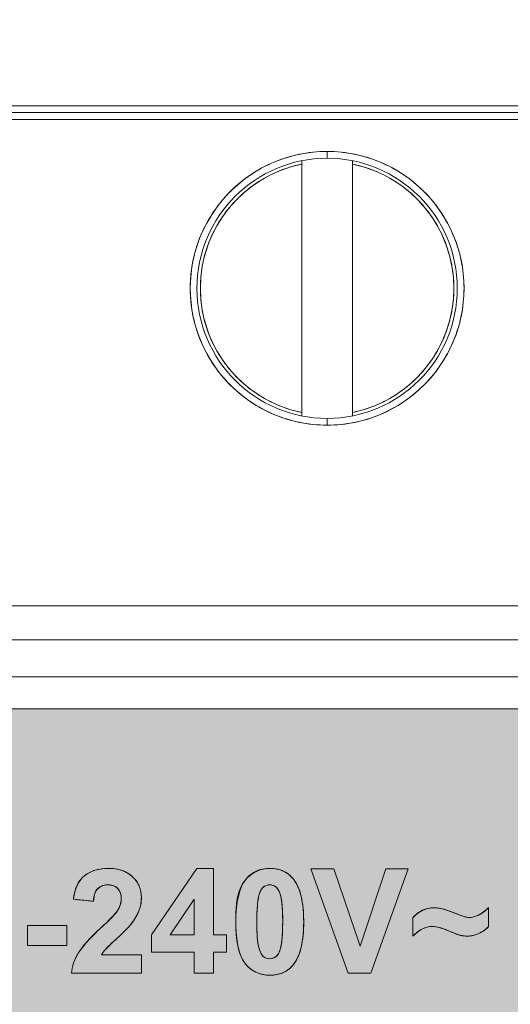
# Model space of a CAD drawing. Header units: millimetres. Extents: x 0 to 420, y 0 to 297.
# Tile 20 of 105: x 324 to 331, y 104 to 118. Entities that reach past the tile are written whole.
import ezdxf

# ---------------------------------------------------------------- set-up
doc = ezdxf.new("R2010")
doc.units = ezdxf.units.MM
doc.layers.get('0').update_dxf_attribs({"linetype": 'CONTINUOUS', "lineweight": 13})

msp = doc.modelspace()

# ---------------------------------------------------------------- hatches: boundary and pattern name
at = {"ltscale": 5}
h = msp.add_hatch(color=18, dxfattribs=at)
edge = h.paths.add_edge_path()
edge.add_spline(control_points=[(342.445, 127.215), (342.302, 130.449), (340.917, 139.569), (330.16, 144.431)], knot_values=[2.186625, 2.186625, 2.186625, 2.186625, 3, 3, 3, 3], degree=3, periodic=0)
edge.add_spline(control_points=[(330.16, 144.431), (315.698, 150.967), (313.283, 163.09), (312.945, 168.409)], knot_values=[3, 3, 3, 3, 3.765835, 3.765835, 3.765835, 3.765835], degree=3, periodic=0)
edge.add_line((312.945, 168.409), (312.945, 91.05))
edge.add_arc((313.945, 91.05), 1, 180, 270)
edge.add_line((313.945, 90.05), (341.445, 90.05))
edge.add_arc((341.445, 91.05), 1, 270, 360)
edge.add_line((342.445, 91.05), (342.445, 127.215))
h.paths.add_polyline_path([(338.721, 120.923), (338.721, 118.55), (339.465, 118.55, -0.414214), (339.965, 118.05), (339.965, 108.55, -0.414214), (339.465, 108.05), (317.425, 108.05, -0.414214), (316.925, 108.55), (316.925, 118.05, -0.414214), (317.425, 118.55), (318.081, 118.55), (318.081, 120.923)], flags=16)

# ---------------------------------------------------------------- linework, layer by layer
at = {"linetype": 'Continuous'}
for p, q in [((318.081, 116.973), (338.721, 116.973)), ((318.081, 116.873), (338.721, 116.873)), ((318.081, 116.773), (338.721, 116.773)), ((328.401, 116.198), (328.401, 116.298)), ((328.026, 112.388), (328.026, 116.159)), ((328.776, 116.159), (328.776, 112.388)), ((328.401, 112.248), (328.401, 112.348)), ((338.721, 109.573), (318.081, 109.573)), ((318.081, 109.073), (338.721, 109.073)), ((318.081, 108.523), (338.721, 108.523))]:
    msp.add_line(p, q, dxfattribs=at)
at = {"color": 7, "linetype": 'Continuous'}
for p, q in [((326.473, 105.688), (325.803, 104.706)), ((326.721, 105.688), (326.473, 105.688)), ((326.721, 104.708), (326.721, 105.688)), ((328.5, 105.682), (328.162, 105.682)), ((328.162, 105.682), (328.714, 104.138)), ((328.89, 104.539), (328.5, 105.682)), ((329.269, 105.682), (328.89, 104.539)), ((329.05, 104.138), (329.599, 105.682)), ((329.599, 105.682), (329.269, 105.682)), ((324.649, 105.233), (324.944, 105.205)), ((324.96, 105.303), (324.944, 105.205)), ((326.079, 104.708), (326.435, 105.233)), ((326.435, 105.233), (326.435, 104.708)), ((330.79, 104.828), (330.79, 105.112)), ((329.667, 104.96), (329.667, 104.685)), ((324.549, 104.845), (323.967, 104.845)), ((323.967, 104.845), (323.967, 104.551)), ((324.549, 104.551), (324.549, 104.845)), ((325.803, 104.706), (325.803, 104.45)), ((326.435, 104.708), (326.079, 104.708)), ((326.912, 104.708), (326.721, 104.708)), ((326.912, 104.45), (326.912, 104.708)), ((323.967, 104.551), (324.549, 104.551)), ((325.653, 104.413), (325.066, 104.413)), ((325.653, 104.138), (325.653, 104.413)), ((325.803, 104.45), (326.435, 104.45)), ((326.435, 104.45), (326.435, 104.138)), ((326.721, 104.45), (326.912, 104.45)), ((326.721, 104.138), (326.721, 104.45)), ((324.618, 104.138), (325.653, 104.138)), ((326.435, 104.138), (326.721, 104.138)), ((328.714, 104.138), (329.05, 104.138))]:
    msp.add_line(p, q, dxfattribs=at)
at = {"color": 7}
for p, q in [((325.803, 104.706), (326.473, 105.688)), ((326.473, 105.688), (326.721, 105.688)), ((326.721, 105.688), (326.721, 104.708)), ((328.714, 104.138), (328.162, 105.682)), ((328.162, 105.682), (328.5, 105.682)), ((328.5, 105.682), (328.89, 104.539)), ((328.89, 104.539), (329.269, 105.682)), ((329.599, 105.682), (329.05, 104.138)), ((329.269, 105.682), (329.599, 105.682)), ((326.435, 105.233), (326.079, 104.708)), ((326.435, 104.708), (326.435, 105.233)), ((323.967, 104.551), (323.967, 104.845)), ((323.967, 104.845), (324.549, 104.845)), ((324.549, 104.845), (324.549, 104.551)), ((325.803, 104.45), (325.803, 104.706)), ((326.079, 104.708), (326.435, 104.708)), ((326.721, 104.708), (326.912, 104.708)), ((326.912, 104.708), (326.912, 104.45)), ((324.549, 104.551), (323.967, 104.551)), ((326.435, 104.45), (325.803, 104.45)), ((326.435, 104.138), (326.435, 104.45)), ((326.912, 104.45), (326.721, 104.45)), ((326.721, 104.45), (326.721, 104.138)), ((326.721, 104.138), (326.435, 104.138)), ((329.05, 104.138), (328.714, 104.138))]:
    msp.add_line(p, q, dxfattribs=at)
at = {"ltscale": 5}
msp.add_lwpolyline([(316.925, 118.05, -0.414214), (317.425, 118.55), (318.081, 118.55), (317.425, 118.55, 0.414214), (316.925, 118.05), (316.925, 108.55, 0.414214), (317.425, 108.05), (339.465, 108.05, 0.414214), (339.965, 108.55), (339.965, 118.05, 0.414214), (339.465, 118.55), (338.721, 118.55), (339.465, 118.55, -0.414214), (339.965, 118.05)], format="xyb", dxfattribs=at)
at = {"linetype": 'Continuous'}
for radius in [2.025, 1.925]:
    msp.add_circle((328.401, 114.273), radius, dxfattribs=at)
for start, end in [(101.537, 258.463), (281.537, 78.463)]:
    msp.add_arc((328.401, 114.273), 1.875, start, end, dxfattribs=at)
at = {"linetype": 'Continuous', "lineweight": 0}
for points in [[(328.401, 116.298), (328.261, 116.298), (328.119, 116.284), (327.982, 116.255)], [(328.82, 116.255), (328.683, 116.284), (328.542, 116.298), (328.401, 116.298)], [(327.652, 115.992), (327.772, 116.044), (327.898, 116.084), (328.026, 116.111)], [(328.776, 116.111), (328.905, 116.084), (329.031, 116.044), (329.151, 115.992)], [(328.026, 112.436), (327.898, 112.462), (327.772, 112.502), (327.652, 112.555)], [(329.15, 112.555), (329.031, 112.502), (328.904, 112.462), (328.776, 112.436)], [(327.982, 112.292), (328.12, 112.263), (328.261, 112.248), (328.401, 112.248)], [(328.401, 112.248), (328.542, 112.248), (328.683, 112.263), (328.821, 112.292)]]:
    msp.add_open_spline(points, degree=3, dxfattribs=at)
for points, knots in [([(327.982, 116.255), (327.844, 116.225), (327.574, 116.138), (327.204, 115.925), (326.886, 115.64), (326.635, 115.294), (326.461, 114.904), (326.373, 114.487), (326.373, 114.06), (326.462, 113.642), (326.635, 113.252), (326.887, 112.907), (327.205, 112.621), (327.574, 112.409), (327.845, 112.321), (327.982, 112.292)], [0, 0, 0, 0, 0.422269, 0.846249, 1.270077, 1.693997, 2.117878, 2.541774, 2.965664, 3.389559, 3.813441, 4.237362, 4.661182, 5.085197, 5.507141, 5.507141, 5.507141, 5.507141]), ([(328.026, 116.159), (328.026, 116.156), (328.026, 116.14), (328.026, 116.124), (328.026, 116.111)], [0, 0, 0, 0, 0.00908065, 0.0484686, 0.0484686, 0.0484686, 0.0484686]), ([(328.776, 116.111), (328.776, 116.124), (328.776, 116.14), (328.776, 116.156), (328.776, 116.159)], [0, 0, 0, 0, 0.03947861, 0.0484686, 0.0484686, 0.0484686, 0.0484686]), ([(328.821, 112.292), (328.958, 112.321), (329.229, 112.409), (329.598, 112.622), (329.916, 112.907), (330.167, 113.252), (330.341, 113.642), (330.43, 114.06), (330.43, 114.487), (330.341, 114.905), (330.167, 115.295), (329.916, 115.64), (329.598, 115.925), (329.229, 116.138), (328.958, 116.225), (328.82, 116.255)], [0, 0, 0, 0, 0.422269, 0.846249, 1.270077, 1.693997, 2.117878, 2.541774, 2.965664, 3.389559, 3.813441, 4.237362, 4.661182, 5.085197, 5.507141, 5.507141, 5.507141, 5.507141]), ([(327.652, 112.555), (327.532, 112.607), (327.301, 112.738), (327.004, 113.002), (326.769, 113.323), (326.606, 113.686), (326.523, 114.075), (326.523, 114.473), (326.606, 114.862), (326.769, 115.224), (327.005, 115.545), (327.301, 115.809), (327.532, 115.94), (327.652, 115.992)], [0, 0, 0, 0, 0.393464, 0.788447, 1.183286, 1.578213, 1.973102, 2.368008, 2.762898, 3.157826, 3.552657, 3.947674, 4.34083, 4.34083, 4.34083, 4.34083]), ([(329.151, 115.992), (329.271, 115.94), (329.501, 115.809), (329.798, 115.545), (330.034, 115.224), (330.196, 114.861), (330.28, 114.472), (330.28, 114.074), (330.196, 113.685), (330.033, 113.322), (329.798, 113.002), (329.501, 112.738), (329.271, 112.607), (329.15, 112.555)], [0, 0, 0, 0, 0.393464, 0.788447, 1.183286, 1.578213, 1.973102, 2.368008, 2.762898, 3.157826, 3.552657, 3.947674, 4.34083, 4.34083, 4.34083, 4.34083]), ([(328.026, 112.436), (328.026, 112.423), (328.026, 112.407), (328.026, 112.391), (328.026, 112.388)], [0, 0, 0, 0, 0.03947861, 0.0484686, 0.0484686, 0.0484686, 0.0484686]), ([(328.776, 112.388), (328.776, 112.391), (328.776, 112.407), (328.776, 112.423), (328.776, 112.436)], [0, 0, 0, 0, 0.00908065, 0.0484686, 0.0484686, 0.0484686, 0.0484686])]:
    msp.add_open_spline(points, degree=3, knots=knots, dxfattribs=at)
at = {"color": 7, "linetype": 'Continuous', "lineweight": 0}
for points, knots in [([(324.655, 105.277), (324.675, 105.391), (324.752, 105.571), (324.975, 105.675), (325.167, 105.699), (325.363, 105.675), (325.519, 105.585), (325.585, 105.499), (325.607, 105.459)], [0, 0, 0, 0, 0.345958, 0.521695, 0.715502, 0.922248, 1.103113, 1.239827, 1.239827, 1.239827, 1.239827]), ([(327.05, 104.903), (327.05, 105.118), (327.061, 105.452), (327.306, 105.623), (327.368, 105.65)], [0, 0, 0, 0, 0.6472376, 0.8509428, 0.8509428, 0.8509428, 0.8509428]), ([(327.735, 105.658), (327.741, 105.655), (327.806, 105.627), (327.937, 105.519), (328.017, 105.311), (328.05, 105.095), (328.057, 104.9), (328.05, 104.705), (328.016, 104.488), (327.938, 104.278), (327.807, 104.173), (327.745, 104.146), (327.741, 104.144)], [0, 0, 0, 0, 0.018608, 0.211742, 0.488492, 0.663894, 0.86839, 1.07298, 1.248786, 1.527595, 1.719166, 1.731415, 1.731415, 1.731415, 1.731415]), ([(325.48, 105.602, 45.029), (325.495, 105.591, 45.029), (325.545, 105.551, 45.029), (325.585, 105.5, 45.029), (325.606, 105.459, 45.029)], [0, 0, 0, 0, 0.0552124, 0.1916228, 0.1916228, 0.1916228, 0.1916228]), ([(327.105, 105.365, 45.029), (327.127, 105.426, 45.029), (327.16, 105.486, 45.029), (327.205, 105.534, 45.029), (327.206, 105.536, 45.029)], [0, 0, 0, 0, 0.1926588, 0.1980802, 0.1980802, 0.1980802, 0.1980802]), ([(327.884, 105.552, 45.029), (327.891, 105.545, 45.029), (327.935, 105.493, 45.029), (327.967, 105.431, 45.029), (327.987, 105.376, 45.029)], [0, 0, 0, 0, 0.0293956, 0.2043234, 0.2043234, 0.2043234, 0.2043234]), ([(325.273, 105.417), (325.262, 105.423), (325.225, 105.441), (325.155, 105.451), (325.072, 105.439), (325.015, 105.402), (324.993, 105.372), (324.987, 105.363)], [0, 0, 0, 0, 0.0374662, 0.1225879, 0.2075321, 0.2846447, 0.3181247, 0.3181247, 0.3181247, 0.3181247]), ([(325.091, 105.439, 45.029), (325.084, 105.437, 45.029), (325.053, 105.427, 45.029), (325.024, 105.408, 45.029), (325.006, 105.389, 45.029)], [0, 0, 0, 0, 0.0202067, 0.09849896, 0.09849896, 0.09849896, 0.09849896]), ([(325.186, 105.445, 45.029), (325.176, 105.446, 45.029), (325.144, 105.448, 45.029), (325.111, 105.444, 45.029), (325.091, 105.439, 45.029)], [0, 0, 0, 0, 0.03067397, 0.09570087, 0.09570087, 0.09570087, 0.09570087]), ([(325.295, 105.058), (325.33, 105.112), (325.375, 105.226), (325.337, 105.368), (325.284, 105.41), (325.273, 105.417)], [0, 0, 0, 0, 0.1912517, 0.3532989, 0.3917575, 0.3917575, 0.3917575, 0.3917575]), ([(325.332, 105.352, 45.029), (325.324, 105.367, 45.029), (325.307, 105.392, 45.029), (325.284, 105.41, 45.029), (325.273, 105.417, 45.029)], [0, 0, 0, 0, 0.05032163, 0.08874018, 0.08874018, 0.08874018, 0.08874018]), ([(325.607, 105.459), (325.612, 105.449), (325.641, 105.387), (325.657, 105.297), (325.653, 105.219), (325.65, 105.199)], [0, 0, 0, 0, 0.0338198, 0.2055711, 0.2666663, 0.2666663, 0.2666663, 0.2666663]), ([(327.552, 105.447), (327.535, 105.447), (327.5, 105.442), (327.452, 105.413), (327.413, 105.36), (327.382, 105.265), (327.369, 105.15), (327.362, 105.02), (327.361, 104.9), (327.362, 104.781), (327.368, 104.655), (327.381, 104.541), (327.412, 104.446), (327.46, 104.373), (327.519, 104.354), (327.552, 104.354)], [0, 0, 0, 0, 0.051666, 0.103443, 0.164575, 0.244433, 0.401205, 0.508325, 0.635025, 0.761389, 0.866402, 1.013137, 1.103101, 1.166715, 1.267434, 1.267434, 1.267434, 1.267434]), ([(327.475, 105.426, 45.029), (327.468, 105.422, 45.029), (327.446, 105.405, 45.029), (327.413, 105.36, 45.029), (327.382, 105.265, 45.029), (327.369, 105.15, 45.029), (327.362, 105.02, 45.029), (327.361, 104.9, 45.029), (327.362, 104.781, 45.029), (327.368, 104.655, 45.029), (327.381, 104.541, 45.029), (327.412, 104.446, 45.029), (327.46, 104.373, 45.029), (327.519, 104.354, 45.029), (327.552, 104.354, 45.029)], [0, 0, 0, 0, 0.022633, 0.083765, 0.163623, 0.320395, 0.427515, 0.554215, 0.680579, 0.785592, 0.932328, 1.022291, 1.085905, 1.186742, 1.186742, 1.186742, 1.186742]), ([(327.552, 105.447, 45.029), (327.535, 105.447, 45.029), (327.508, 105.443, 45.029), (327.483, 105.431, 45.029), (327.475, 105.426, 45.029)], [0, 0, 0, 0, 0.05166633, 0.08104519, 0.08104519, 0.08104519, 0.08104519]), ([(327.552, 104.354), (327.586, 104.355), (327.643, 104.373), (327.692, 104.441), (327.721, 104.536), (327.736, 104.65), (327.743, 104.78), (327.744, 104.9), (327.743, 105.019), (327.737, 105.144), (327.724, 105.258), (327.693, 105.354), (327.653, 105.412), (327.612, 105.438), (327.578, 105.446), (327.561, 105.447), (327.552, 105.447)], [0, 0, 0, 0, 0.101646, 0.162545, 0.242955, 0.398361, 0.50559, 0.632697, 0.75861, 0.86321, 1.008779, 1.100024, 1.164338, 1.21635, 1.241556, 1.267429, 1.267429, 1.267429, 1.267429]), ([(327.685, 105.361, 45.029), (327.675, 105.38, 45.029), (327.659, 105.403, 45.029), (327.638, 105.42, 45.029), (327.633, 105.423, 45.029)], [0, 0, 0, 0, 0.06365819, 0.08151624, 0.08151624, 0.08151624, 0.08151624]), ([(327.716, 105.277, 45.029), (327.709, 105.306, 45.029), (327.699, 105.334, 45.029), (327.685, 105.361, 45.029), (327.685, 105.361, 45.029)], [0, 0, 0, 0, 0.08904986, 0.0897141, 0.0897141, 0.0897141, 0.0897141]), ([(325.344, 105.163, 45.029), (325.351, 105.188, 45.029), (325.357, 105.221, 45.029), (325.356, 105.255, 45.029), (325.355, 105.263, 45.029)], [0, 0, 0, 0, 0.0776837, 0.1008662, 0.1008662, 0.1008662, 0.1008662]), ([(325.65, 105.199), (325.649, 105.185), (325.642, 105.138), (325.629, 105.09), (325.616, 105.058), (325.615, 105.056)], [0, 0, 0, 0, 0.0418424, 0.142633, 0.1474662, 0.1474662, 0.1474662, 0.1474662]), ([(325.653, 105.268, 45.029), (325.653, 105.265, 45.029), (325.654, 105.242, 45.029), (325.653, 105.219, 45.029), (325.65, 105.198, 45.029)], [0, 0, 0, 0, 0.00798352, 0.06976697, 0.06976697, 0.06976697, 0.06976697]), ([(327.733, 105.177, 45.029), (327.729, 105.209, 45.029), (327.724, 105.243, 45.029), (327.716, 105.276, 45.029), (327.716, 105.277, 45.029)], [0, 0, 0, 0, 0.0993549, 0.1015619, 0.1015619, 0.1015619, 0.1015619]), ([(325.05, 104.806), (325.081, 104.834), (325.165, 104.915), (325.253, 104.995), (325.295, 105.058)], [0, 0, 0, 0, 0.1245512, 0.3520897, 0.3520897, 0.3520897, 0.3520897]), ([(325.615, 105.056), (325.602, 105.024), (325.566, 104.958), (325.522, 104.891), (325.493, 104.856), (325.491, 104.853)], [0, 0, 0, 0, 0.1024653, 0.2263516, 0.2389873, 0.2389873, 0.2389873, 0.2389873]), ([(325.615, 105.056, 45.029), (325.602, 105.025, 45.029), (325.566, 104.958, 45.029), (325.522, 104.891, 45.029), (325.494, 104.856, 45.029), (325.491, 104.853, 45.029)], [0, 0, 0, 0, 0.1028274, 0.2267137, 0.2387441, 0.2387441, 0.2387441, 0.2387441]), ([(327.741, 105.062, 45.029), (327.74, 105.085, 45.029), (327.737, 105.123, 45.029), (327.734, 105.161, 45.029), (327.733, 105.177, 45.029)], [0, 0, 0, 0, 0.0680489, 0.1143555, 0.1143555, 0.1143555, 0.1143555]), ([(329.667, 104.96), (329.709, 105.004), (329.803, 105.081), (329.945, 105.111), (330.043, 105.104), (330.111, 105.093), (330.197, 105.064), (330.304, 105.023), (330.408, 104.981), (330.497, 104.958), (330.571, 104.972), (330.643, 104.998), (330.72, 105.045), (330.767, 105.088), (330.79, 105.112)], [0, 0, 0, 0, 0.182518, 0.354149, 0.417895, 0.47743, 0.55946, 0.691171, 0.820828, 0.897306, 0.962186, 1.040471, 1.129243, 1.230265, 1.230265, 1.230265, 1.230265]), ([(329.802, 105.064, 45.029), (329.806, 105.066, 45.029), (329.855, 105.09, 45.029), (329.91, 105.103, 45.029), (329.96, 105.106, 45.029)], [0, 0, 0, 0, 0.0123729, 0.1636751, 0.1636751, 0.1636751, 0.1636751]), ([(329.96, 105.106, 45.029), (329.967, 105.106, 45.029), (329.995, 105.107, 45.029), (330.043, 105.104, 45.029), (330.093, 105.096, 45.029), (330.122, 105.088, 45.029), (330.131, 105.085, 45.029)], [0, 0, 0, 0, 0.0207263, 0.084472, 0.1440069, 0.1730811, 0.1730811, 0.1730811, 0.1730811]), ([(330.65, 105.004, 45.029), (330.673, 105.016, 45.029), (330.723, 105.048, 45.029), (330.767, 105.088, 45.029), (330.79, 105.112, 45.029)], [0, 0, 0, 0, 0.0768172, 0.1778397, 0.1778397, 0.1778397, 0.1778397]), ([(330.79, 105.112, 45.029), (330.79, 105.098, 45.029), (330.79, 105.003, 45.029), (330.79, 104.908, 45.029), (330.79, 104.828, 45.029)], [0, 0, 0, 0, 0.0444974, 0.2847834, 0.2847834, 0.2847834, 0.2847834]), ([(325.05, 104.806, 45.029), (325.081, 104.834, 45.029), (325.138, 104.89, 45.029), (325.198, 104.944, 45.029), (325.225, 104.972, 45.029)], [0, 0, 0, 0, 0.1245512, 0.2413012, 0.2413012, 0.2413012, 0.2413012]), ([(327.37, 104.144), (327.363, 104.147), (327.292, 104.177), (327.159, 104.287), (327.06, 104.562), (327.05, 104.776), (327.05, 104.903)], [0, 0, 0, 0, 0.0232819, 0.2298838, 0.4926176, 0.8718914, 0.8718914, 0.8718914, 0.8718914]), ([(327.743, 104.816, 45.029), (327.743, 104.844, 45.029), (327.744, 104.884, 45.029), (327.744, 104.924, 45.029), (327.744, 104.936, 45.029)], [0, 0, 0, 0, 0.0838203, 0.119492, 0.119492, 0.119492, 0.119492]), ([(328.055, 104.898, 45.029), (328.055, 104.831, 45.029), (328.051, 104.747, 45.029), (328.042, 104.664, 45.029), (328.04, 104.648, 45.029)], [0, 0, 0, 0, 0.2030334, 0.2508513, 0.2508513, 0.2508513, 0.2508513]), ([(329.667, 104.685, 45.029), (329.667, 104.7, 45.029), (329.667, 104.791, 45.029), (329.667, 104.883, 45.029), (329.667, 104.96, 45.029)], [0, 0, 0, 0, 0.0428878, 0.274482, 0.274482, 0.274482, 0.274482]), ([(330.308, 105.021, 45.029), (330.347, 105.006, 45.029), (330.404, 104.983, 45.029), (330.463, 104.967, 45.029), (330.482, 104.964, 45.029)], [0, 0, 0, 0, 0.12629, 0.18369, 0.18369, 0.18369, 0.18369]), ([(330.482, 104.964, 45.029), (330.488, 104.963, 45.029), (330.517, 104.961, 45.029), (330.57, 104.972, 45.029), (330.619, 104.989, 45.029), (330.646, 105.003, 45.029), (330.65, 105.004, 45.029)], [0, 0, 0, 0, 0.0192613, 0.0841408, 0.1624259, 0.174433, 0.174433, 0.174433, 0.174433]), ([(324.84, 104.593, 45.029), (324.841, 104.594, 45.029), (324.908, 104.669, 45.029), (324.979, 104.739, 45.029), (325.05, 104.806, 45.029)], [0, 0, 0, 0, 0.0048183, 0.298716, 0.298716, 0.298716, 0.298716]), ([(325.491, 104.853), (325.469, 104.827), (325.408, 104.764), (325.345, 104.703), (325.305, 104.666)], [0, 0, 0, 0, 0.0996516, 0.2633936, 0.2633936, 0.2633936, 0.2633936]), ([(327.738, 104.705, 45.029), (327.74, 104.727, 45.029), (327.741, 104.765, 45.029), (327.743, 104.802, 45.029), (327.743, 104.816, 45.029)], [0, 0, 0, 0, 0.0684713, 0.1117621, 0.1117621, 0.1117621, 0.1117621]), ([(330.212, 104.761), (330.165, 104.781), (330.082, 104.813), (329.943, 104.842), (329.795, 104.801), (329.709, 104.728), (329.667, 104.685)], [0, 0, 0, 0, 0.1551029, 0.2664888, 0.4176554, 0.5972844, 0.5972844, 0.5972844, 0.5972844]), ([(329.93, 104.83, 45.029), (329.888, 104.826, 45.029), (329.841, 104.811, 45.029), (329.798, 104.789, 45.029), (329.792, 104.786, 45.029)], [0, 0, 0, 0, 0.12515, 0.1446436, 0.1446436, 0.1446436, 0.1446436]), ([(330.069, 104.813, 45.029), (330.068, 104.813, 45.029), (330.031, 104.824, 45.029), (329.985, 104.833, 45.029), (329.939, 104.831, 45.029), (329.93, 104.83, 45.029)], [0, 0, 0, 0, 0.0028897, 0.1142756, 0.1409237, 0.1409237, 0.1409237, 0.1409237]), ([(330.79, 104.828), (330.752, 104.788), (330.678, 104.739), (330.568, 104.695), (330.487, 104.687), (330.422, 104.69), (330.332, 104.706), (330.264, 104.738), (330.212, 104.761)], [0, 0, 0, 0, 0.1654914, 0.2607119, 0.3528452, 0.405289, 0.4570601, 0.627025, 0.627025, 0.627025, 0.627025]), ([(330.375, 104.699, 45.029), (330.374, 104.7, 45.029), (330.317, 104.713, 45.029), (330.264, 104.738, 45.029), (330.212, 104.761, 45.029)], [0, 0, 0, 0, 0.004591, 0.174556, 0.174556, 0.174556, 0.174556]), ([(324.618, 104.138), (324.623, 104.19), (324.646, 104.293), (324.721, 104.451), (324.803, 104.552), (324.855, 104.609), (324.861, 104.616)], [0, 0, 0, 0, 0.1558786, 0.3144817, 0.5195804, 0.5450261, 0.5450261, 0.5450261, 0.5450261]), ([(325.305, 104.666), (325.266, 104.631), (325.206, 104.575), (325.133, 104.506), (325.093, 104.456), (325.074, 104.427), (325.066, 104.413)], [0, 0, 0, 0, 0.1571668, 0.2462222, 0.3005067, 0.3493887, 0.3493887, 0.3493887, 0.3493887]), ([(325.305, 104.666, 45.029), (325.266, 104.631, 45.029), (325.208, 104.576, 45.029), (325.15, 104.522, 45.029), (325.132, 104.502, 45.029)], [0, 0, 0, 0, 0.1571668, 0.2388437, 0.2388437, 0.2388437, 0.2388437]), ([(327.712, 104.511, 45.029), (327.712, 104.512, 45.029), (327.72, 104.542, 45.029), (327.725, 104.572, 45.029), (327.729, 104.603, 45.029)], [0, 0, 0, 0, 0.00113588, 0.09334126, 0.09334126, 0.09334126, 0.09334126]), ([(330.531, 104.692, 45.029), (330.512, 104.69, 45.029), (330.476, 104.687, 45.029), (330.423, 104.69, 45.029), (330.391, 104.696, 45.029), (330.375, 104.699, 45.029)], [0, 0, 0, 0, 0.0565145, 0.1089583, 0.1561461, 0.1561461, 0.1561461, 0.1561461]), ([(325.066, 104.413, 45.029), (325.096, 104.413, 45.029), (325.292, 104.413, 45.029), (325.488, 104.413, 45.029), (325.653, 104.413, 45.029)], [0, 0, 0, 0, 0.0918505, 0.5878435, 0.5878435, 0.5878435, 0.5878435]), ([(325.653, 104.413, 45.029), (325.653, 104.399, 45.029), (325.653, 104.307, 45.029), (325.653, 104.215, 45.029), (325.653, 104.138, 45.029)], [0, 0, 0, 0, 0.0429917, 0.2751467, 0.2751467, 0.2751467, 0.2751467]), ([(327.63, 104.375, 45.029), (327.636, 104.379, 45.029), (327.657, 104.394, 45.029), (327.673, 104.416, 45.029), (327.682, 104.432, 45.029)], [0, 0, 0, 0, 0.02241693, 0.07793646, 0.07793646, 0.07793646, 0.07793646]), ([(327.37, 104.144, 45.029), (327.363, 104.147, 45.029), (327.305, 104.172, 45.029), (327.253, 104.21, 45.029), (327.216, 104.25, 45.029)], [0, 0, 0, 0, 0.0232865, 0.187156, 0.187156, 0.187156, 0.187156]), ([(327.888, 104.251, 45.029), (327.851, 104.208, 45.029), (327.801, 104.17, 45.029), (327.745, 104.146, 45.029), (327.742, 104.145, 45.029)], [0, 0, 0, 0, 0.1697022, 0.1812321, 0.1812321, 0.1812321, 0.1812321]), ([(325.653, 104.138, 45.029), (325.6, 104.138, 45.029), (325.254, 104.138, 45.029), (324.909, 104.138, 45.029), (324.618, 104.138, 45.029)], [0, 0, 0, 0, 0.161816, 1.035621, 1.035621, 1.035621, 1.035621])]:
    msp.add_open_spline(points, degree=3, knots=knots, dxfattribs=at)
at = {"color": 7}
for points, knots in [([(324.815, 105.584), (324.907, 105.654), (325.023, 105.691), (325.163, 105.691), (325.316, 105.691), (325.436, 105.649), (325.523, 105.567)], [12, 12, 12, 12, 13, 13, 13, 14, 14, 14, 14]), ([(325.523, 105.567), (325.61, 105.485), (325.653, 105.382), (325.653, 105.26), (325.653, 105.189), (325.642, 105.124), (325.617, 105.061)], [14, 14, 14, 14, 15, 15, 15, 16, 16, 16, 16]), ([(327.188, 104.284), (327.096, 104.399), (327.05, 104.605), (327.05, 104.903), (327.05, 105.194), (327.101, 105.404), (327.202, 105.532)], [5, 5, 5, 5, 6, 6, 6, 7, 7, 7, 7]), ([(327.903, 105.53), (328.005, 105.403), (328.055, 105.193), (328.055, 104.9), (328.055, 104.607), (328.004, 104.396), (327.903, 104.268)], [1, 1, 1, 1, 2, 2, 2, 3, 3, 3, 3]), ([(325.303, 105.393), (325.267, 105.428), (325.218, 105.447), (325.155, 105.447), (325.093, 105.447), (325.043, 105.427), (325.007, 105.39)], [7, 7, 7, 7, 8, 8, 8, 9, 9, 9, 9]), ([(325.295, 105.058), (325.336, 105.12), (325.356, 105.18), (325.356, 105.24), (325.356, 105.307), (325.338, 105.357), (325.303, 105.393)], [5, 5, 5, 5, 6, 6, 6, 7, 7, 7, 7]), ([(327.392, 105.289), (327.372, 105.211), (327.361, 105.082), (327.361, 104.9), (327.361, 104.717), (327.37, 104.592), (327.389, 104.524)], [2, 2, 2, 2, 3, 3, 3, 4, 4, 4, 4]), ([(327.712, 104.512), (327.733, 104.588), (327.744, 104.717), (327.744, 104.9), (327.744, 105.082), (327.734, 105.207), (327.716, 105.275)], [8, 8, 8, 8, 9, 9, 9, 10, 10, 10, 10]), ([(329.667, 104.96), (329.757, 105.057), (329.861, 105.107), (329.981, 105.107), (330.025, 105.107), (330.065, 105.101), (330.103, 105.093)], [1, 1, 1, 1, 2, 2, 2, 3, 3, 3, 3]), ([(330.305, 105.022), (330.401, 104.982), (330.467, 104.963), (330.501, 104.963), (330.541, 104.963), (330.587, 104.976), (330.639, 104.999)], [4, 4, 4, 4, 5, 5, 5, 6, 6, 6, 6]), ([(330.212, 104.761), (330.103, 104.808), (330.018, 104.832), (329.956, 104.832), (329.857, 104.832), (329.761, 104.782), (329.667, 104.685)], [12, 12, 12, 12, 13, 13, 13, 14, 14, 14, 14]), ([(330.655, 104.732), (330.596, 104.702), (330.536, 104.688), (330.474, 104.688), (330.439, 104.688), (330.405, 104.692), (330.371, 104.7)], [9, 9, 9, 9, 10, 10, 10, 11, 11, 11, 11]), ([(327.457, 104.388), (327.485, 104.366), (327.516, 104.354), (327.552, 104.354), (327.587, 104.354), (327.62, 104.366), (327.648, 104.388)], [5, 5, 5, 5, 6, 6, 6, 7, 7, 7, 7]), ([(327.903, 104.268), (327.819, 104.162), (327.702, 104.11), (327.552, 104.11), (327.402, 104.11), (327.281, 104.167), (327.188, 104.284)], [3, 3, 3, 3, 4, 4, 4, 5, 5, 5, 5])]:
    msp.add_open_spline(points, degree=3, knots=knots, dxfattribs=at)
at = {"color": 7, "linetype": 'Continuous', "lineweight": 0, "extrusion": (-8.38e-14, 3.922e-13, -1)}
msp.add_open_spline([(324.937, 105.652, 45.029), (324.948, 105.657, 45.029), (325.006, 105.676, 45.029), (325.066, 105.686, 45.029), (325.115, 105.689, 45.029)], degree=3, knots=[0, 0, 0, 0, 0.035991, 0.1816738, 0.1816738, 0.1816738, 0.1816738], dxfattribs=at)
at = {"color": 7, "linetype": 'Continuous', "lineweight": 0, "extrusion": (-1.777e-13, -4.25e-13, -1)}
msp.add_open_spline([(325.304, 105.677, 45.029), (325.325, 105.673, 45.029), (325.387, 105.656, 45.029), (325.445, 105.626, 45.029), (325.48, 105.602, 45.029)], degree=3, knots=[0, 0, 0, 0, 0.0660477, 0.1925022, 0.1925022, 0.1925022, 0.1925022], dxfattribs=at)
at = {"color": 7}
for points in [[(327.202, 105.532), (327.286, 105.637), (327.402, 105.691), (327.552, 105.691)], [(327.552, 105.691), (327.702, 105.691), (327.819, 105.636), (327.903, 105.53)], [(324.649, 105.233), (324.666, 105.396), (324.721, 105.514), (324.815, 105.584)], [(325.007, 105.39), (324.97, 105.352), (324.949, 105.292), (324.944, 105.205)], [(327.457, 105.412), (327.429, 105.389), (327.407, 105.347), (327.392, 105.289)], [(327.552, 105.447), (327.516, 105.447), (327.485, 105.435), (327.457, 105.412)], [(327.647, 105.412), (327.62, 105.435), (327.587, 105.447), (327.552, 105.447)], [(327.716, 105.275), (327.699, 105.343), (327.675, 105.389), (327.647, 105.412)], [(324.944, 105.205), (324.944, 105.205), (324.649, 105.233), (324.649, 105.233)], [(325.05, 104.806), (325.184, 104.93), (325.265, 105.013), (325.295, 105.058)], [(325.617, 105.061), (325.592, 104.999), (325.552, 104.933), (325.499, 104.862)], [(330.103, 105.093), (330.14, 105.084), (330.207, 105.06), (330.305, 105.022)], [(330.639, 104.999), (330.69, 105.022), (330.74, 105.06), (330.79, 105.112)], [(330.79, 105.112), (330.79, 105.112), (330.79, 104.828), (330.79, 104.828)], [(329.667, 104.685), (329.667, 104.685), (329.667, 104.96), (329.667, 104.96)], [(324.719, 104.434), (324.775, 104.527), (324.885, 104.651), (325.05, 104.806)], [(325.499, 104.862), (325.462, 104.818), (325.398, 104.752), (325.305, 104.666)], [(330.371, 104.7), (330.338, 104.709), (330.285, 104.729), (330.212, 104.761)], [(330.79, 104.828), (330.758, 104.794), (330.712, 104.763), (330.655, 104.732)], [(325.305, 104.666), (325.211, 104.58), (325.151, 104.524), (325.127, 104.496)], [(325.127, 104.496), (325.101, 104.468), (325.081, 104.44), (325.066, 104.413)], [(327.389, 104.524), (327.407, 104.456), (327.43, 104.411), (327.457, 104.388)], [(327.648, 104.388), (327.676, 104.411), (327.697, 104.453), (327.712, 104.512)], [(324.618, 104.138), (324.629, 104.242), (324.663, 104.341), (324.719, 104.434)], [(325.066, 104.413), (325.066, 104.413), (325.653, 104.413), (325.653, 104.413)], [(325.653, 104.413), (325.653, 104.413), (325.653, 104.138), (325.653, 104.138)], [(325.653, 104.138), (325.653, 104.138), (324.618, 104.138), (324.618, 104.138)]]:
    msp.add_open_spline(points, degree=3, dxfattribs=at)
at = {"color": 7, "linetype": 'Continuous', "lineweight": 0}
for points in [[(327.206, 105.536, 45.029), (327.251, 105.584, 45.029), (327.307, 105.623, 45.029), (327.368, 105.65, 45.029)], [(327.368, 105.65), (327.426, 105.676), (327.489, 105.691), (327.552, 105.691)], [(327.368, 105.65, 45.029), (327.425, 105.676, 45.029), (327.489, 105.691, 45.029), (327.552, 105.691, 45.029)], [(327.552, 105.691), (327.614, 105.691), (327.678, 105.681), (327.735, 105.658)], [(327.552, 105.691, 45.029), (327.614, 105.691, 45.029), (327.678, 105.681, 45.029), (327.735, 105.658, 45.029)], [(324.693, 105.412, 45.029), (324.716, 105.466, 45.029), (324.747, 105.518, 45.029), (324.788, 105.56, 45.029)], [(324.649, 105.233, 45.029), (324.655, 105.294, 45.029), (324.67, 105.355, 45.029), (324.693, 105.412, 45.029)], [(324.987, 105.363), (324.975, 105.345), (324.966, 105.324), (324.96, 105.303)], [(324.986, 105.363, 45.029), (324.975, 105.344, 45.029), (324.966, 105.324, 45.029), (324.96, 105.303, 45.029)], [(325.006, 105.389, 45.029), (324.999, 105.381, 45.029), (324.992, 105.372, 45.029), (324.986, 105.363, 45.029)], [(325.355, 105.263, 45.029), (325.353, 105.293, 45.029), (325.346, 105.324, 45.029), (325.332, 105.352, 45.029)], [(327.059, 105.148, 45.029), (327.066, 105.222, 45.029), (327.08, 105.296, 45.029), (327.105, 105.365, 45.029)], [(324.649, 105.233), (324.65, 105.248), (324.652, 105.263), (324.655, 105.277)], [(324.96, 105.303, 45.029), (324.951, 105.271, 45.029), (324.946, 105.238, 45.029), (324.944, 105.205, 45.029)], [(325.225, 104.972, 45.029), (325.25, 104.999, 45.029), (325.275, 105.027, 45.029), (325.295, 105.058, 45.029)], [(325.295, 105.058, 45.029), (325.316, 105.09, 45.029), (325.334, 105.126, 45.029), (325.344, 105.163, 45.029)], [(327.05, 104.903, 45.029), (327.05, 104.985, 45.029), (327.051, 105.067, 45.029), (327.059, 105.148, 45.029)], [(329.667, 104.96, 45.029), (329.706, 105.001, 45.029), (329.751, 105.039, 45.029), (329.802, 105.064, 45.029)], [(327.063, 104.65, 45.029), (327.052, 104.733, 45.029), (327.05, 104.818, 45.029), (327.05, 104.903, 45.029)], [(324.861, 104.616), (324.921, 104.682), (324.985, 104.744), (325.05, 104.806)], [(330.212, 104.761, 45.029), (330.165, 104.781, 45.029), (330.118, 104.799, 45.029), (330.069, 104.813, 45.029)], [(330.79, 104.828, 45.029), (330.756, 104.792, 45.029), (330.714, 104.763, 45.029), (330.671, 104.74, 45.029)], [(327.552, 104.354, 45.029), (327.579, 104.355, 45.029), (327.607, 104.362, 45.029), (327.63, 104.375, 45.029)], [(327.552, 104.11), (327.49, 104.111), (327.427, 104.121), (327.37, 104.144)], [(327.552, 104.11, 45.029), (327.49, 104.111, 45.029), (327.427, 104.121, 45.029), (327.37, 104.144, 45.029)], [(327.742, 104.145, 45.029), (327.683, 104.12, 45.029), (327.616, 104.11, 45.029), (327.552, 104.11, 45.029)], [(327.741, 104.144), (327.682, 104.12), (327.616, 104.11), (327.552, 104.11)]]:
    msp.add_open_spline(points, degree=3, dxfattribs=at)
at = {"color": 7, "linetype": 'Continuous', "lineweight": 0, "extrusion": (9.526e-13, 1.4021e-12, -1)}
msp.add_open_spline([(327.735, 105.658, 45.029), (327.741, 105.656, 45.029), (327.797, 105.631, 45.029), (327.847, 105.593, 45.029), (327.884, 105.552, 45.029)], degree=3, knots=[0, 0, 0, 0, 0.0190523, 0.183426, 0.183426, 0.183426, 0.183426], dxfattribs=at)
at = {"color": 7, "linetype": 'Continuous', "lineweight": 0, "extrusion": (-2.215e-13, -6.784e-13, -1)}
msp.add_open_spline([(325.273, 105.417, 45.029), (325.262, 105.423, 45.029), (325.234, 105.437, 45.029), (325.204, 105.443, 45.029), (325.186, 105.445, 45.029)], degree=3, knots=[0, 0, 0, 0, 0.03750625, 0.09224994, 0.09224994, 0.09224994, 0.09224994], dxfattribs=at)
at = {"color": 7, "linetype": 'Continuous', "lineweight": 0, "extrusion": (1.904e-13, 5.49e-14, -1)}
msp.add_open_spline([(325.606, 105.459, 45.029), (325.612, 105.449, 45.029), (325.64, 105.39, 45.029), (325.652, 105.323, 45.029), (325.653, 105.268, 45.029)], degree=3, knots=[0, 0, 0, 0, 0.0341277, 0.198023, 0.198023, 0.198023, 0.198023], dxfattribs=at)
at = {"color": 7, "linetype": 'Continuous', "lineweight": 0, "extrusion": (-2.23e-14, -7.96e-14, -1)}
msp.add_open_spline([(327.633, 105.423, 45.029), (327.624, 105.43, 45.029), (327.606, 105.439, 45.029), (327.578, 105.446, 45.029), (327.561, 105.447, 45.029), (327.552, 105.447, 45.029)], degree=3, knots=[0, 0, 0, 0, 0.03438607, 0.05959239, 0.08546524, 0.08546524, 0.08546524, 0.08546524], dxfattribs=at)
at = {"color": 7, "linetype": 'Continuous', "lineweight": 0, "extrusion": (0.067987, 0.702791, -0.708141)}
msp.add_open_spline([(324.944, 105.205, 45.029), (324.929, 105.206, 45.029), (324.83, 105.216, 45.029), (324.732, 105.225, 45.029), (324.649, 105.233, 45.029)], degree=3, knots=[0, 0, 0, 0, 0.0463744, 0.2967962, 0.2967962, 0.2967962, 0.2967962], dxfattribs=at)
at = {"color": 7, "linetype": 'Continuous', "lineweight": 0, "extrusion": (7.5631e-12, -1.9652e-12, -1)}
msp.add_open_spline([(325.65, 105.198, 45.029), (325.649, 105.185, 45.029), (325.642, 105.138, 45.029), (325.629, 105.09, 45.029), (325.616, 105.058, 45.029), (325.615, 105.056, 45.029)], degree=3, knots=[0, 0, 0, 0, 0.0411535, 0.1419441, 0.1464139, 0.1464139, 0.1464139, 0.1464139], dxfattribs=at)
at = {"color": 7, "linetype": 'Continuous', "lineweight": 0, "extrusion": (5.4653e-12, 1.49547e-11, -1)}
msp.add_open_spline([(330.131, 105.085, 45.029), (330.148, 105.08, 45.029), (330.206, 105.06, 45.029), (330.265, 105.038, 45.029), (330.307, 105.022, 45.029), (330.308, 105.021, 45.029)], degree=3, knots=[0, 0, 0, 0, 0.0529866, 0.184698, 0.1880659, 0.1880659, 0.1880659, 0.1880659], dxfattribs=at)
at = {"color": 7, "linetype": 'Continuous', "lineweight": 0, "extrusion": (-7.383e-13, 7.399e-13, -1)}
msp.add_open_spline([(325.491, 104.853, 45.029), (325.47, 104.828, 45.029), (325.409, 104.764, 45.029), (325.345, 104.703, 45.029), (325.305, 104.666, 45.029)], degree=3, knots=[0, 0, 0, 0, 0.1002561, 0.2639981, 0.2639981, 0.2639981, 0.2639981], dxfattribs=at)
at = {"color": 7, "linetype": 'Continuous', "lineweight": 0, "extrusion": (-1.7658e-12, 5.1141e-12, -1)}
msp.add_open_spline([(330.671, 104.74, 45.029), (330.665, 104.737, 45.029), (330.632, 104.721, 45.029), (330.585, 104.702, 45.029), (330.542, 104.694, 45.029), (330.531, 104.692, 45.029)], degree=3, knots=[0, 0, 0, 0, 0.0174082, 0.1126287, 0.1484019, 0.1484019, 0.1484019, 0.1484019], dxfattribs=at)
at = {"color": 7, "linetype": 'Continuous', "lineweight": 0, "extrusion": (5.78e-14, -4.07e-14, -1)}
msp.add_open_spline([(324.685, 104.372, 45.029), (324.695, 104.393, 45.029), (324.739, 104.472, 45.029), (324.796, 104.543, 45.029), (324.84, 104.593, 45.029)], degree=3, knots=[0, 0, 0, 0, 0.0702726, 0.2705665, 0.2705665, 0.2705665, 0.2705665], dxfattribs=at)
at = {"color": 7, "linetype": 'Continuous', "lineweight": 0, "extrusion": (4.67104e-11, -3.52016e-11, -1)}
msp.add_open_spline([(325.132, 104.502, 45.029), (325.13, 104.5, 45.029), (325.116, 104.485, 45.029), (325.093, 104.456, 45.029), (325.074, 104.427, 45.029), (325.066, 104.413, 45.029)], degree=3, knots=[0, 0, 0, 0, 0.0073894, 0.0616739, 0.1105559, 0.1105559, 0.1105559, 0.1105559], dxfattribs=at)
at = {"color": 7, "linetype": 'Continuous', "lineweight": 0, "extrusion": (8.95e-14, -2.73e-14, -1)}
msp.add_open_spline([(324.618, 104.138, 45.029), (324.623, 104.19, 45.029), (324.641, 104.27, 45.029), (324.672, 104.346, 45.029), (324.685, 104.372, 45.029)], degree=3, knots=[0, 0, 0, 0, 0.1558786, 0.2444417, 0.2444417, 0.2444417, 0.2444417], dxfattribs=at)
at = {"color": 7, "linetype": 'Continuous', "lineweight": 0, "extrusion": (-2.254e-13, -1.378e-13, -1)}
msp.add_open_spline([(327.216, 104.25, 45.029), (327.206, 104.261, 45.029), (327.162, 104.313, 45.029), (327.131, 104.375, 45.029), (327.113, 104.425, 45.029)], degree=3, knots=[0, 0, 0, 0, 0.0437088, 0.2038018, 0.2038018, 0.2038018, 0.2038018], dxfattribs=at)
at = {"color": 7, "linetype": 'Continuous', "lineweight": 0, "extrusion": (1.0699e-12, -6.409e-13, -1)}
msp.add_open_spline([(327.988, 104.425, 45.029), (327.968, 104.369, 45.029), (327.937, 104.307, 45.029), (327.893, 104.256, 45.029), (327.888, 104.251, 45.029)], degree=3, knots=[0, 0, 0, 0, 0.1786433, 0.2010229, 0.2010229, 0.2010229, 0.2010229], dxfattribs=at)

doc.saveas('drawing.dxf')
